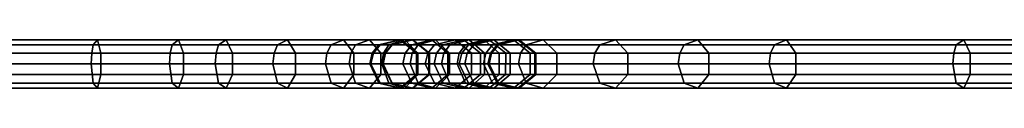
# Model space of a CAD drawing. Header units: millimetres. Extents: x -884 to 13, y -225 to 225.
# Tile 22 of 256: x -555 to -435, y -3 to 3. Entities that reach past the tile are written whole.
import ezdxf

# ---------------------------------------------------------------- set-up
doc = ezdxf.new("R2010")
doc.units = ezdxf.units.MM
doc.header["$MEASUREMENT"] = 0
doc.layers.add('Default', color=7, linetype='Continuous', true_color=0x000000)

msp = doc.modelspace()

# ---------------------------------------------------------------- meshes
at = {"layer": 'Default'}
mesh = msp.add_polyface(dxfattribs=at)
corners = [(-531.47, 1.3, 33.08), (-531.58, 0, 33.36), (-524.55, 0, 36.65), (-524.4, 1.3, 36.38), (-537.06, 1.3, 31.12), (-537.15, 0, 31.4), (-546.63, 1.3, 28.67), (-546.69, 0, 28.96), (-561.48, 1.3, 26.35), (-561.51, 0, 26.65), (-574.55, 1.3, 25.27), (-574.57, 0, 25.56), (-577.44, 1.3, 25.11), (-577.46, 0, 25.4), (-531.16, 2.35, 32.31), (-524, 2.35, 35.66), (-536.82, 2.35, 30.32), (-546.46, 2.35, 27.85), (-561.38, 2.35, 25.53), (-574.5, 2.35, 24.44), (-577.4, 2.35, 24.28), (-530.23, 2.93, 29.95), (-522.78, 2.93, 33.43), (-536.06, 2.93, 27.9), (-545.94, 2.93, 25.37), (-561.1, 2.93, 23), (-574.35, 2.93, 21.9), (-577.27, 2.93, 21.74), (-535.46, 1.3, 25.95), (-529.48, 1.3, 28.05), (-545.52, 1.3, 23.37), (-560.88, 1.3, 20.98), (-574.23, 1.3, 19.87), (-577.16, 1.3, 19.7), (-584.95, 1.3, 19.36), (-585.03, 2.93, 21.4), (-535.46, -1.3, 25.95), (-529.48, -1.3, 28.05), (-545.52, -1.3, 23.37), (-560.88, -1.3, 20.98), (-574.23, -1.3, 19.87), (-577.16, -1.3, 19.71), (-584.95, -1.3, 19.36), (-536.06, -2.93, 27.9), (-530.23, -2.93, 29.95), (-545.94, -2.93, 25.37), (-561.1, -2.93, 23), (-574.35, -2.93, 21.9), (-577.27, -2.93, 21.74), (-536.82, -2.35, 30.32), (-531.16, -2.35, 32.31), (-546.46, -2.35, 27.85), (-561.38, -2.35, 25.53), (-574.5, -2.35, 24.44), (-577.4, -2.35, 24.28), (-531.58, 0, 33.36), (-524, -2.35, 35.66), (-524.55, 0, 36.65), (-537.15, 0, 31.4), (-546.69, 0, 28.96), (-561.51, 0, 26.65), (-574.57, 0, 25.56), (-577.46, 0, 25.4)]
mesh.append_faces([[corners[k] for k in face] for face in [(0, 1, 2, 3), (4, 5, 1, 0), (6, 7, 5, 4), (8, 9, 7, 6), (10, 11, 9, 8), (12, 13, 11, 10), (14, 0, 3, 15), (16, 4, 0, 14), (17, 6, 4, 16), (18, 8, 6, 17), (19, 10, 8, 18), (20, 12, 10, 19), (21, 14, 15, 22), (23, 16, 14, 21), (24, 17, 16, 23), (25, 18, 17, 24), (26, 19, 18, 25), (27, 20, 19, 26), (28, 23, 21, 29), (30, 24, 23, 28), (31, 25, 24, 30), (32, 26, 25, 31), (33, 27, 26, 32), (34, 35, 27, 33), (36, 28, 29, 37), (38, 30, 28, 36), (39, 31, 30, 38), (40, 32, 31, 39), (41, 33, 32, 40), (42, 34, 33, 41), (43, 36, 37, 44), (45, 38, 36, 43), (46, 39, 38, 45), (47, 40, 39, 46), (48, 41, 40, 47), (49, 43, 44, 50), (51, 45, 43, 49), (52, 46, 45, 51), (53, 47, 46, 52), (54, 48, 47, 53), (55, 50, 56, 57), (58, 49, 50, 55), (59, 51, 49, 58), (60, 52, 51, 59), (61, 53, 52, 60), (62, 54, 53, 61)]])
mesh = msp.add_polyface(dxfattribs=at)
corners = [(-510.89, 1.3, 237.79), (-511.18, 0, 237.84), (-508.73, 0, 248.77), (-508.44, 1.3, 248.69), (-512.46, 1.3, 222.7), (-512.75, 0, 222.71), (-512.31, 1.3, 207.1), (-512.61, 0, 207.08), (-510.84, 1.3, 191.08), (-511.13, 0, 191.04), (-511.06, 1.3, 47.12), (-511.29, 0, 47.31), (-507.82, 0, 51.98), (-507.57, 1.3, 51.81), (-515.05, 1.3, 43), (-515.25, 0, 43.22), (-517.98, 1.3, 40.56), (-518.16, 0, 40.8), (-524.4, 1.3, 36.38), (-524.55, 0, 36.65), (-510.07, 2.35, 237.65), (-507.64, 2.35, 248.47), (-511.63, 2.35, 222.67), (-511.48, 2.35, 207.14), (-510.01, 2.35, 191.18), (-514.49, 2.35, 42.39), (-510.43, 2.35, 46.58), (-517.47, 2.35, 39.9), (-524, 2.35, 35.66), (-509.09, 2.93, 222.56), (-507.56, 2.93, 237.23), (-508.95, 2.93, 207.28), (-507.49, 2.93, 191.49), (-512.79, 2.93, 40.5), (-508.49, 2.93, 44.94), (-515.93, 2.93, 37.89), (-522.78, 2.93, 33.43), (-511.42, 1.3, 38.99), (-506.94, 1.3, 43.62), (-514.69, 1.3, 36.27), (-521.79, 1.3, 31.65), (-529.48, 1.3, 28.05), (-530.23, 2.93, 29.95), (-514.69, -1.3, 36.27), (-511.42, -1.3, 38.99), (-521.8, -1.3, 31.65), (-529.48, -1.3, 28.05), (-512.79, -2.93, 40.5), (-506.94, -1.3, 43.62), (-508.49, -2.93, 44.94), (-515.93, -2.93, 37.89), (-522.78, -2.93, 33.43), (-530.23, -2.93, 29.95), (-511.63, -2.35, 222.66), (-509.09, -2.93, 222.56), (-507.56, -2.93, 237.23), (-510.07, -2.35, 237.65), (-511.48, -2.35, 207.14), (-508.95, -2.93, 207.28), (-510.01, -2.35, 191.18), (-507.49, -2.93, 191.49), (-514.49, -2.35, 42.39), (-510.43, -2.35, 46.58), (-517.47, -2.35, 39.9), (-524, -2.35, 35.66), (-531.16, -2.35, 32.31), (-511.18, 0, 237.84), (-507.64, -2.35, 248.47), (-508.73, 0, 248.77), (-512.75, 0, 222.71), (-512.61, 0, 207.08), (-511.13, 0, 191.04), (-515.25, 0, 43.22), (-511.29, 0, 47.31), (-518.16, 0, 40.8), (-524.55, 0, 36.65)]
mesh.append_faces([[corners[k] for k in face] for face in [(0, 1, 2, 3), (4, 5, 1, 0), (6, 7, 5, 4), (8, 9, 7, 6), (10, 11, 12, 13), (14, 15, 11, 10), (16, 17, 15, 14), (18, 19, 17, 16), (20, 0, 3, 21), (22, 4, 0, 20), (23, 6, 4, 22), (24, 8, 6, 23), (25, 14, 10, 26), (27, 16, 14, 25), (28, 18, 16, 27), (29, 22, 20, 30), (31, 23, 22, 29), (32, 24, 23, 31), (33, 25, 26, 34), (35, 27, 25, 33), (36, 28, 27, 35), (37, 33, 34, 38), (39, 35, 33, 37), (40, 36, 35, 39), (41, 42, 36, 40), (43, 39, 37, 44), (45, 40, 39, 43), (46, 41, 40, 45), (47, 44, 48, 49), (50, 43, 44, 47), (51, 45, 43, 50), (52, 46, 45, 51), (53, 54, 55, 56), (57, 58, 54, 53), (59, 60, 58, 57), (61, 47, 49, 62), (63, 50, 47, 61), (64, 51, 50, 63), (65, 52, 51, 64), (66, 56, 67, 68), (69, 53, 56, 66), (70, 57, 53, 69), (71, 59, 57, 70), (72, 61, 62, 73), (74, 63, 61, 72), (75, 64, 63, 74)]])
mesh = msp.add_polyface(dxfattribs=at)
corners = [(-508.44, 1.3, 248.69), (-508.73, 0, 248.77), (-502.11, 0, 266), (-501.85, 1.3, 265.87), (-505.68, 1.3, 158.16), (-505.98, 0, 158.11), (-511.13, 0, 191.04), (-510.84, 1.3, 191.08), (-504.6, 1.3, 151.92), (-504.9, 0, 151.87), (-501.54, 1.3, 133.28), (-501.84, 0, 133.23), (-507.57, 1.3, 51.81), (-507.82, 0, 51.98), (-504.02, 0, 59.11), (-503.74, 1.3, 58.99), (-507.64, 2.35, 248.47), (-501.1, 2.35, 265.5), (-504.87, 2.35, 158.3), (-510.01, 2.35, 191.18), (-503.79, 2.35, 152.06), (-506.87, 2.35, 51.36), (-502.98, 2.35, 58.66), (-510.43, 2.35, 46.58), (-511.06, 1.3, 47.12), (-505.19, 2.93, 247.78), (-498.82, 2.93, 264.38), (-507.56, 2.93, 237.23), (-510.07, 2.35, 237.65), (-502.36, 2.93, 158.73), (-507.49, 2.93, 191.49), (-501.28, 2.93, 152.49), (-504.74, 2.93, 49.98), (-500.65, 2.93, 57.65), (-508.49, 2.93, 44.94), (-505.56, 1.3, 236.88), (-503.23, 1.3, 247.23), (-507.05, 1.3, 222.47), (-509.09, 2.93, 222.56), (-506.91, 1.3, 207.4), (-508.95, 2.93, 207.28), (-505.47, 1.3, 191.74), (-500.35, 1.3, 159.08), (-506.94, 1.3, 43.62), (-503.03, 1.3, 48.87), (-505.56, -1.3, 236.88), (-503.23, -1.3, 247.23), (-507.05, -1.3, 222.47), (-506.91, -1.3, 207.4), (-505.47, -1.3, 191.74), (-500.36, -1.3, 159.08), (-506.94, -1.3, 43.62), (-503.03, -1.3, 48.87), (-511.42, -1.3, 38.99), (-511.42, 1.3, 38.99), (-507.56, -2.93, 237.23), (-505.19, -2.93, 247.78), (-509.09, -2.93, 222.56), (-508.95, -2.93, 207.28), (-507.49, -2.93, 191.49), (-502.36, -2.93, 158.73), (-508.49, -2.93, 44.94), (-504.74, -2.93, 49.98), (-507.64, -2.35, 248.47), (-498.82, -2.93, 264.38), (-501.1, -2.35, 265.5), (-510.07, -2.35, 237.65), (-504.86, -2.35, 158.3), (-510.01, -2.35, 191.18), (-503.79, -2.35, 152.06), (-501.28, -2.93, 152.49), (-506.87, -2.35, 51.36), (-500.65, -2.93, 57.65), (-502.98, -2.35, 58.66), (-510.43, -2.35, 46.58), (-508.73, 0, 248.77), (-502.11, 0, 266), (-505.98, 0, 158.11), (-511.13, 0, 191.04), (-504.9, 0, 151.87), (-507.82, 0, 51.98), (-504.02, 0, 59.11), (-511.29, 0, 47.31)]
mesh.append_faces([[corners[k] for k in face] for face in [(0, 1, 2, 3), (4, 5, 6, 7), (8, 9, 5, 4), (10, 11, 9, 8), (12, 13, 14, 15), (16, 0, 3, 17), (18, 4, 7, 19), (20, 8, 4, 18), (21, 12, 15, 22), (23, 24, 12, 21), (25, 16, 17, 26), (27, 28, 16, 25), (29, 18, 19, 30), (31, 20, 18, 29), (32, 21, 22, 33), (34, 23, 21, 32), (35, 27, 25, 36), (37, 38, 27, 35), (39, 40, 38, 37), (41, 30, 40, 39), (42, 29, 30, 41), (43, 34, 32, 44), (45, 35, 36, 46), (47, 37, 35, 45), (48, 39, 37, 47), (49, 41, 39, 48), (50, 42, 41, 49), (51, 43, 44, 52), (53, 54, 43, 51), (55, 45, 46, 56), (57, 47, 45, 55), (58, 48, 47, 57), (59, 49, 48, 58), (60, 50, 49, 59), (61, 51, 52, 62), (63, 56, 64, 65), (66, 55, 56, 63), (67, 60, 59, 68), (69, 70, 60, 67), (71, 62, 72, 73), (74, 61, 62, 71), (75, 63, 65, 76), (77, 67, 68, 78), (79, 69, 67, 77), (80, 71, 73, 81), (82, 74, 71, 80)]])
mesh = msp.add_polyface(dxfattribs=at)
corners = [(-501.85, 1.3, 265.87), (-502.11, 0, 266), (-494.64, 0, 278.69), (-494.4, 1.3, 278.52), (-498.61, 1.3, 109.09), (-498.9, 0, 109.06), (-501.84, 0, 133.23), (-501.54, 1.3, 133.28), (-497.96, 1.3, 97.57), (-498.26, 0, 97.56), (-497.91, 1.3, 94.78), (-498.21, 0, 94.78), (-498.05, 1.3, 86.65), (-498.35, 0, 86.66), (-500.88, 1.3, 67.23), (-501.17, 0, 67.31), (-503.74, 1.3, 58.99), (-504.02, 0, 59.11), (-501.1, 2.35, 265.5), (-493.71, 2.35, 278.05), (-500.72, 2.35, 133.4), (-504.6, 1.3, 151.92), (-503.79, 2.35, 152.06), (-497.78, 2.35, 109.16), (-497.13, 2.35, 97.59), (-497.08, 2.35, 94.79), (-497.22, 2.35, 86.61), (-500.08, 2.35, 67.01), (-502.98, 2.35, 58.66), (-498.21, 2.93, 133.78), (-501.28, 2.93, 152.49), (-495.25, 2.93, 109.36), (-497.63, 2.93, 66.35), (-494.69, 2.93, 86.49), (-500.65, 2.93, 57.65), (-503.23, 1.3, 247.23), (-505.19, 2.93, 247.78), (-498.82, 2.93, 264.38), (-497, 1.3, 263.47), (-499.27, 1.3, 152.84), (-502.36, 2.93, 158.73), (-500.35, 1.3, 159.08), (-496.19, 1.3, 134.09), (-498.78, 1.3, 56.84), (-495.66, 1.3, 65.82), (-503.03, 1.3, 48.87), (-504.74, 2.93, 49.98), (-503.23, -1.3, 247.23), (-497, -1.3, 263.47), (-499.27, -1.3, 152.84), (-500.36, -1.3, 159.08), (-496.2, -1.3, 134.09), (-503.03, -1.3, 48.87), (-498.78, -1.3, 56.84), (-505.19, -2.93, 247.78), (-498.82, -2.93, 264.38), (-501.28, -2.93, 152.49), (-502.36, -2.93, 158.73), (-498.21, -2.93, 133.78), (-500.65, -2.93, 57.65), (-495.66, -1.3, 65.82), (-497.63, -2.93, 66.35), (-504.74, -2.93, 49.98), (-500.72, -2.35, 133.4), (-503.79, -2.35, 152.06), (-497.78, -2.35, 109.16), (-495.25, -2.93, 109.36), (-500.08, -2.35, 67.01), (-494.69, -2.93, 86.49), (-497.22, -2.35, 86.61), (-502.98, -2.35, 58.66), (-502.11, 0, 266), (-501.1, -2.35, 265.5), (-493.71, -2.35, 278.05), (-494.64, 0, 278.69), (-501.84, 0, 133.23), (-504.9, 0, 151.87), (-498.9, 0, 109.06), (-498.26, 0, 97.56), (-497.13, -2.35, 97.59), (-498.21, 0, 94.78), (-497.08, -2.35, 94.79), (-498.35, 0, 86.66), (-501.17, 0, 67.31), (-504.02, 0, 59.11)]
mesh.append_faces([[corners[k] for k in face] for face in [(0, 1, 2, 3), (4, 5, 6, 7), (8, 9, 5, 4), (10, 11, 9, 8), (12, 13, 11, 10), (14, 15, 13, 12), (16, 17, 15, 14), (18, 0, 3, 19), (20, 7, 21, 22), (23, 4, 7, 20), (24, 8, 4, 23), (25, 10, 8, 24), (26, 12, 10, 25), (27, 14, 12, 26), (28, 16, 14, 27), (29, 20, 22, 30), (31, 23, 20, 29), (32, 27, 26, 33), (34, 28, 27, 32), (35, 36, 37, 38), (39, 30, 40, 41), (42, 29, 30, 39), (43, 34, 32, 44), (45, 46, 34, 43), (47, 35, 38, 48), (49, 39, 41, 50), (51, 42, 39, 49), (52, 45, 43, 53), (54, 47, 48, 55), (56, 49, 50, 57), (58, 51, 49, 56), (59, 53, 60, 61), (62, 52, 53, 59), (63, 58, 56, 64), (65, 66, 58, 63), (67, 61, 68, 69), (70, 59, 61, 67), (71, 72, 73, 74), (75, 63, 64, 76), (77, 65, 63, 75), (78, 79, 65, 77), (80, 81, 79, 78), (82, 69, 81, 80), (83, 67, 69, 82), (84, 70, 67, 83)]])
mesh = msp.add_polyface(dxfattribs=at)
corners = [(-474.97, 1.3, 300.15), (-475.17, 0, 300.38), (-464.08, 0, 309.01), (-463.91, 1.3, 308.77), (-485.31, 1.3, 290.01), (-485.53, 0, 290.21), (-494.4, 1.3, 278.52), (-494.64, 0, 278.69), (-474.43, 2.35, 299.53), (-463.44, 2.35, 308.08), (-484.7, 2.35, 289.46), (-493.71, 2.35, 278.05), (-482.81, 2.93, 287.75), (-472.76, 2.93, 297.61), (-491.62, 2.93, 276.61), (-498.82, 2.93, 264.38), (-501.1, 2.35, 265.5), (-494.6, 2.93, 97.66), (-497.13, 2.35, 97.59), (-497.78, 2.35, 109.16), (-495.25, 2.93, 109.36), (-494.54, 2.93, 94.81), (-497.08, 2.35, 94.79), (-494.69, 2.93, 86.49), (-497.22, 2.35, 86.61), (-481.3, 1.3, 286.39), (-471.42, 1.3, 296.08), (-489.94, 1.3, 275.46), (-497, 1.3, 263.47), (-493.22, 1.3, 109.53), (-498.21, 2.93, 133.78), (-496.19, 1.3, 134.09), (-492.56, 1.3, 97.71), (-492.5, 1.3, 94.83), (-492.65, 1.3, 86.39), (-495.66, 1.3, 65.82), (-497.63, 2.93, 66.35), (-481.3, -1.3, 286.39), (-471.42, -1.3, 296.08), (-489.94, -1.3, 275.46), (-497, -1.3, 263.47), (-493.22, -1.3, 109.53), (-496.2, -1.3, 134.09), (-492.56, -1.3, 97.72), (-492.51, -1.3, 94.83), (-492.65, -1.3, 86.39), (-495.66, -1.3, 65.82), (-498.78, -1.3, 56.84), (-498.78, 1.3, 56.84), (-482.81, -2.93, 287.75), (-472.76, -2.93, 297.61), (-491.62, -2.93, 276.61), (-498.82, -2.93, 264.38), (-495.25, -2.93, 109.36), (-498.21, -2.93, 133.78), (-494.6, -2.93, 97.66), (-494.54, -2.93, 94.81), (-494.69, -2.93, 86.49), (-497.63, -2.93, 66.35), (-484.7, -2.35, 289.45), (-474.43, -2.35, 299.53), (-493.71, -2.35, 278.05), (-501.1, -2.35, 265.5), (-497.13, -2.35, 97.59), (-497.78, -2.35, 109.16), (-497.08, -2.35, 94.79), (-497.22, -2.35, 86.61), (-475.17, 0, 300.38), (-463.44, -2.35, 308.08), (-464.08, 0, 309.01), (-485.53, 0, 290.21), (-494.64, 0, 278.69)]
mesh.append_faces([[corners[k] for k in face] for face in [(0, 1, 2, 3), (4, 5, 1, 0), (6, 7, 5, 4), (8, 0, 3, 9), (10, 4, 0, 8), (11, 6, 4, 10), (12, 10, 8, 13), (14, 11, 10, 12), (15, 16, 11, 14), (17, 18, 19, 20), (21, 22, 18, 17), (23, 24, 22, 21), (25, 12, 13, 26), (27, 14, 12, 25), (28, 15, 14, 27), (29, 20, 30, 31), (32, 17, 20, 29), (33, 21, 17, 32), (34, 23, 21, 33), (35, 36, 23, 34), (37, 25, 26, 38), (39, 27, 25, 37), (40, 28, 27, 39), (41, 29, 31, 42), (43, 32, 29, 41), (44, 33, 32, 43), (45, 34, 33, 44), (46, 35, 34, 45), (47, 48, 35, 46), (49, 37, 38, 50), (51, 39, 37, 49), (52, 40, 39, 51), (53, 41, 42, 54), (55, 43, 41, 53), (56, 44, 43, 55), (57, 45, 44, 56), (58, 46, 45, 57), (59, 49, 50, 60), (61, 51, 49, 59), (62, 52, 51, 61), (63, 55, 53, 64), (65, 56, 55, 63), (66, 57, 56, 65), (67, 60, 68, 69), (70, 59, 60, 67), (71, 61, 59, 70)]])
mesh = msp.add_polyface(dxfattribs=at)
corners = [(-414.99, 1.3, 326.36), (-414.98, 0, 326.66), (-409.04, 0, 326.14), (-409.09, 1.3, 325.85), (-421.53, 1.3, 326.08), (-421.56, 0, 326.37), (-431.15, 1.3, 324.33), (-431.22, 0, 324.61), (-441.6, 1.3, 320.89), (-441.71, 0, 321.17), (-463.91, 1.3, 308.77), (-464.08, 0, 309.01), (-415, 2.35, 325.53), (-409.22, 2.35, 325.03), (-421.44, 2.35, 325.25), (-430.94, 2.35, 323.52), (-441.3, 2.35, 320.12), (-463.44, 2.35, 308.08), (-415.06, 2.93, 322.99), (-409.61, 2.93, 322.52), (-421.18, 2.93, 322.72), (-430.31, 2.93, 321.06), (-440.35, 2.93, 317.76), (-461.99, 2.93, 306), (-472.76, 2.93, 297.61), (-474.43, 2.35, 299.53), (-415.1, 1.3, 320.95), (-409.93, 1.3, 320.51), (-420.97, 1.3, 320.7), (-429.81, 1.3, 319.08), (-439.6, 1.3, 315.87), (-460.83, 1.3, 304.32), (-471.42, 1.3, 296.08), (-409.93, -1.3, 320.51), (-405.46, 1.3, 319.49), (-405.46, -1.3, 319.49), (-415.1, -1.3, 320.95), (-420.97, -1.3, 320.7), (-429.81, -1.3, 319.09), (-439.6, -1.3, 315.87), (-460.83, -1.3, 304.32), (-471.42, -1.3, 296.08), (-415.06, -2.93, 322.99), (-409.61, -2.93, 322.52), (-421.18, -2.93, 322.72), (-430.31, -2.93, 321.06), (-440.35, -2.93, 317.76), (-461.99, -2.93, 306), (-472.76, -2.93, 297.61), (-415, -2.35, 325.53), (-409.22, -2.35, 325.03), (-421.44, -2.35, 325.25), (-430.94, -2.35, 323.52), (-441.29, -2.35, 320.12), (-463.44, -2.35, 308.08), (-474.43, -2.35, 299.53), (-414.98, 0, 326.66), (-409.04, 0, 326.14), (-421.56, 0, 326.37), (-431.22, 0, 324.61), (-441.71, 0, 321.17), (-464.08, 0, 309.01)]
mesh.append_faces([[corners[k] for k in face] for face in [(0, 1, 2, 3), (4, 5, 1, 0), (6, 7, 5, 4), (8, 9, 7, 6), (10, 11, 9, 8), (12, 0, 3, 13), (14, 4, 0, 12), (15, 6, 4, 14), (16, 8, 6, 15), (17, 10, 8, 16), (18, 12, 13, 19), (20, 14, 12, 18), (21, 15, 14, 20), (22, 16, 15, 21), (23, 17, 16, 22), (24, 25, 17, 23), (26, 18, 19, 27), (28, 20, 18, 26), (29, 21, 20, 28), (30, 22, 21, 29), (31, 23, 22, 30), (32, 24, 23, 31), (33, 27, 34, 35), (36, 26, 27, 33), (37, 28, 26, 36), (38, 29, 28, 37), (39, 30, 29, 38), (40, 31, 30, 39), (41, 32, 31, 40), (42, 36, 33, 43), (44, 37, 36, 42), (45, 38, 37, 44), (46, 39, 38, 45), (47, 40, 39, 46), (48, 41, 40, 47), (49, 42, 43, 50), (51, 44, 42, 49), (52, 45, 44, 51), (53, 46, 45, 52), (54, 47, 46, 53), (55, 48, 47, 54), (56, 49, 50, 57), (58, 51, 49, 56), (59, 52, 51, 58), (60, 53, 52, 59), (61, 54, 53, 60)]])

doc.saveas('drawing.dxf')
